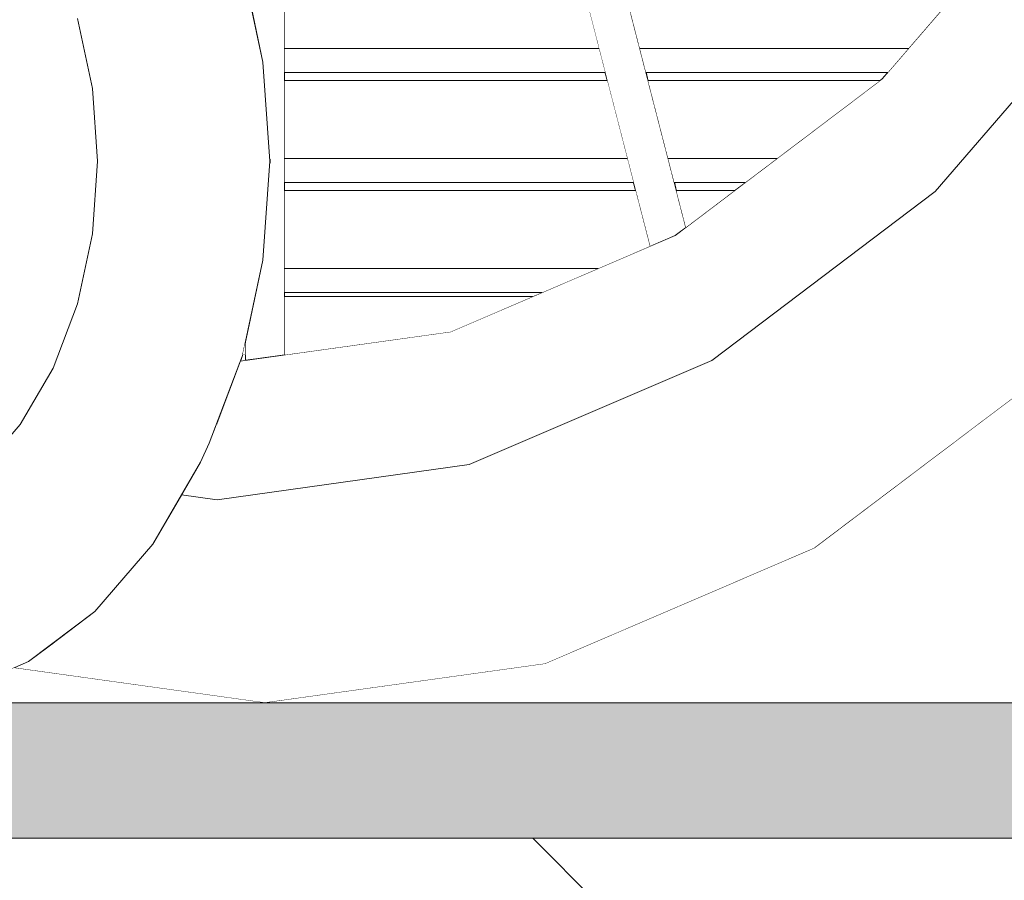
# Model space of a CAD drawing. Header units: millimetres. Extents: x 90539 to 127778, y -34922 to 14506.
# Tile 93 of 256: x 110988 to 111134, y -26 to 101. Entities that reach past the tile are written whole.
import ezdxf

# ---------------------------------------------------------------- set-up
doc = ezdxf.new("R2010")
doc.units = ezdxf.units.MM
doc.header["$MEASUREMENT"] = 0
doc.linetypes.add('Przerywana', pattern=[240, 120, -120])
doc.linetypes.add('Wipeout_Contour', pattern=[1000, 0, -1000])
for name, color, linetype, lineweight, true_color in [('0_Nr_pióra__85', 7, 'Continuous', 13, 0x80c2ff), ('Nowe_A-Wymiary-Wewnętrzne_Nr_pióra__45', 7, 'Continuous', 15, 0x40a5ff), ('Nowe_A-Wymiary-Wewnętrzne_Nr_pióra__85', 7, 'Continuous', 13, 0x80c2ff), ('Nowe_A-Wymiary-Zewnętrzne_Nr_pióra__45', 7, 'Continuous', 15, 0x40a5ff), ('Nowe_A-Wymiary-Zewnętrzne_Nr_pióra__85', 7, 'Continuous', 13, 0x80c2ff)]:
    doc.layers.add(name, color=color, linetype=linetype, lineweight=lineweight, true_color=true_color)
for name, color, linetype in [('Nowe_A-Meble-Kuchnia', 7, 'Continuous'), ('Nowe_A-Niepełnosprawni', 7, 'Continuous'), ('Nowe_A-Posadzki', 7, 'Continuous'), ('Nowe_A-Wymiary-Wewnętrzne', 7, 'Continuous'), ('Nowe_A-Wymiary-Zewnętrzne', 7, 'Continuous'), ('Nowe_A-Ściany-Działowe', 7, 'Continuous'), ('Nowe_Drzwi Archicad', 7, 'Continuous')]:
    doc.layers.add(name, color=color, linetype=linetype)
for name, color, linetype, lineweight in [('Nowe_A-Niepełnosprawni_Nr_pióra__4', 7, 'Continuous', 13), ('Nowe_A-Posadzki_Nr_pióra__9', 7, 'Continuous', 13), ('Nowe_A-Wymiary-Wewnętrzne_Nr_pióra__46', 5, 'Continuous', 15), ('Nowe_A-Wymiary-Zewnętrzne_Nr_pióra__46', 5, 'Continuous', 15), ('Nowe_Drzwi Archicad_Nr_pióra__3', 7, 'Continuous', 13)]:
    doc.layers.add(name, color=color, linetype=linetype, lineweight=lineweight)
doc.styles.add('STYL_AUTOMATYCZNY_2', font='arial.ttf')
doc.dimstyles.new('STYL_AUTOMATYCZNY__1', dxfattribs={"dimtxt": 125, "dimasz": 47.5, "dimexe": 0.18, "dimexo": 20, "dimgap": 0, "dimtad": 1, "dimdec": 1, "dimlfac": 0.1, "dimzin": 0, "dimdsep": 46, "dimtxsty": 'STYL_AUTOMATYCZNY_2', "dimblk": 'ARROWHEAD_11', "dimblk1": 'ARROWHEAD_11', "dimblk2": 'ARROWHEAD_11', "dimcen": 0.09, "dimclrd": 256, "dimclre": 256, "dimclrt": 5, "dimadec": 1, "dimazin": 0, "dimtfac": 1, "dimtdec": 4, "dimtmove": 0, "dimatfit": 3, "dimfxl": 0, "dimtolj": 1, "dimtzin": 0, "dimarcsym": 0})

# ---------------------------------------------------------------- blocks, each defined once
blk = doc.blocks.new('ElemPrzekroju_20')
at = {"color": 254, "linetype": 'Wipeout_Contour', "lineweight": 0, "ltscale": 444204.987835}
blk.add_wipeout([(111074.79, 93.11), (111027.46, 93.11), (111027.46, 91.89), (111075.11, 91.89)], dxfattribs=at).dxf.layer = 'Nowe_A-Meble-Kuchnia'
at = {"color": 254, "linetype": 'Wipeout_Contour', "lineweight": 0, "ltscale": 555509.340461}
blk.add_wipeout([(111080.83, 93.11), (111081.14, 91.89), (111115.38, 91.89), (111115.7, 92.13), (111116.55, 93.11)], dxfattribs=at).dxf.layer = 'Nowe_A-Meble-Kuchnia'
at = {"color": 254, "linetype": 'Wipeout_Contour', "lineweight": 0, "ltscale": 444213.302299}
blk.add_wipeout([(111078.98, 76.86), (111027.46, 76.86), (111027.46, 75.64), (111079.29, 75.64)], dxfattribs=at).dxf.layer = 'Nowe_A-Meble-Kuchnia'
at = {"color": 254, "linetype": 'Wipeout_Contour', "lineweight": 0, "ltscale": 444359.946901}
blk.add_wipeout([(111085.01, 76.86), (111085.32, 75.64), (111093.88, 75.64), (111095.5, 76.86)], dxfattribs=at).dxf.layer = 'Nowe_A-Meble-Kuchnia'
at = {"color": 254, "linetype": 'Wipeout_Contour', "lineweight": 0, "ltscale": 444184.639294}
blk.add_wipeout([(111027.46, 60.61), (111027.46, 60), (111064.09, 60), (111065.52, 60.61)], dxfattribs=at).dxf.layer = 'Nowe_A-Meble-Kuchnia'
blk = doc.blocks.new('ElemPrzekroju_23')
at = {"color": 254, "linetype": 'Wipeout_Contour', "lineweight": 0, "ltscale": 1000110.10204257}
blk.add_wipeout([(111076.83, 310.25), (111075.87, 309.31), (111142.03, 77.72), (111143.02, 78.57), (111135.97, 103.27), (111135.31, 104.54), (111134.33, 107.26), (111133.76, 109.97), (111133.69, 111.25)], dxfattribs=at).dxf.layer = 'Nowe_A-Niepełnosprawni'
at = {"color": 254, "linetype": 'Wipeout_Contour', "lineweight": 0, "ltscale": 444072.459379}
blk.add_wipeout([(111023.48, 95.61), (111020.26, 110.61), (111012.75, 108.7), (111015.77, 94.63)], dxfattribs=at).dxf.layer = 'Nowe_A-Niepełnosprawni'
at = {"color": 254, "linetype": 'Wipeout_Contour', "lineweight": 0, "ltscale": 444435.587488}
blk.add_wipeout([(111075.32, 308.43), (111141.45, 76.94), (111142.03, 77.72), (111075.87, 309.31)], dxfattribs=at).dxf.layer = 'Nowe_A-Niepełnosprawni'
at = {"color": 254, "linetype": 'Wipeout_Contour', "lineweight": 0, "ltscale": 444080.740597}
blk.add_wipeout([(111024.56, 80), (111023.48, 95.61), (111015.77, 94.63), (111016.79, 80)], dxfattribs=at).dxf.layer = 'Nowe_A-Niepełnosprawni'
at = {"color": 254, "linetype": 'Wipeout_Contour', "lineweight": 0, "ltscale": 444434.20693}
blk.add_wipeout([(111075.21, 307.67), (111141.32, 76.26), (111141.45, 76.94), (111075.32, 308.43)], dxfattribs=at).dxf.layer = 'Nowe_A-Niepełnosprawni'
at = {"color": 254, "linetype": 'Wipeout_Contour', "lineweight": 0, "ltscale": 444089.360809}
blk.add_wipeout([(111024.25, 94.63), (111021.23, 108.7), (111020.26, 110.61), (111023.48, 95.61)], dxfattribs=at).dxf.layer = 'Nowe_A-Niepełnosprawni'
at = {"color": 254, "linetype": 'Wipeout_Contour', "lineweight": 0, "ltscale": 444024.657679}
blk.add_wipeout([(111015.77, 94.63), (111012.75, 108.7), (110996.85, 101.05), (110999.07, 90.73)], dxfattribs=at).dxf.layer = 'Nowe_A-Niepełnosprawni'
at = {"color": 254, "linetype": 'Wipeout_Contour', "lineweight": 0, "ltscale": 444080.697107}
blk.add_wipeout([(111023.48, 64.39), (111024.56, 80), (111016.79, 80), (111015.77, 65.37)], dxfattribs=at).dxf.layer = 'Nowe_A-Niepełnosprawni'
at = {"color": 254, "linetype": 'Wipeout_Contour', "lineweight": 0, "ltscale": 444031.586169}
blk.add_wipeout([(111016.79, 80), (111015.77, 94.63), (110999.07, 90.73), (110999.82, 80)], dxfattribs=at).dxf.layer = 'Nowe_A-Niepełnosprawni'
at = {"color": 254, "linetype": 'Wipeout_Contour', "lineweight": 0, "ltscale": 444097.665566}
blk.add_wipeout([(111025.27, 80), (111024.25, 94.63), (111023.48, 95.61), (111024.56, 80)], dxfattribs=at).dxf.layer = 'Nowe_A-Niepełnosprawni'
at = {"color": 254, "linetype": 'Wipeout_Contour', "lineweight": 0, "ltscale": 1444864.654672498}
blk.add_wipeout([(111123.56, 75.5), (111136.21, 54.72), (111155.29, 76.86), (111153.32, 76.26), (111151.05, 75.7), (111148.86, 75.29), (111146.82, 75.03), (111145.01, 74.95), (111143.51, 75.03), (111142.36, 75.29), (111141.62, 75.7), (111141.32, 76.26), (111137.06, 91.17)], dxfattribs=at).dxf.layer = 'Nowe_A-Niepełnosprawni'
at = {"color": 254, "linetype": 'Wipeout_Contour', "lineweight": 0, "ltscale": 444072.330396}
blk.add_wipeout([(111020.26, 49.39), (111023.48, 64.39), (111015.77, 65.37), (111012.75, 51.3)], dxfattribs=at).dxf.layer = 'Nowe_A-Niepełnosprawni'
at = {"color": 254, "linetype": 'Wipeout_Contour', "lineweight": 0, "ltscale": 444031.549999}
blk.add_wipeout([(111015.77, 65.37), (111016.79, 80), (110999.82, 80), (110999.07, 69.27)], dxfattribs=at).dxf.layer = 'Nowe_A-Niepełnosprawni'
at = {"color": 254, "linetype": 'Wipeout_Contour', "lineweight": 0, "ltscale": 444097.622077}
blk.add_wipeout([(111024.25, 65.37), (111025.27, 80), (111024.56, 80), (111023.48, 64.39)], dxfattribs=at).dxf.layer = 'Nowe_A-Niepełnosprawni'
at = {"color": 254, "linetype": 'Wipeout_Contour', "lineweight": 0, "ltscale": 444450.596372}
blk.add_wipeout([(111090.55, 50.55), (111100.15, 27.46), (111136.21, 54.72), (111123.56, 75.5)], dxfattribs=at).dxf.layer = 'Nowe_A-Niepełnosprawni'
at = {"color": 254, "linetype": 'Wipeout_Contour', "lineweight": 0, "ltscale": 444055.947125}
blk.add_wipeout([(111015.03, 35.55), (111020.26, 49.39), (111012.75, 51.3), (111007.85, 38.33)], dxfattribs=at).dxf.layer = 'Nowe_A-Niepełnosprawni'
at = {"color": 254, "linetype": 'Wipeout_Contour', "lineweight": 0, "ltscale": 444507.907882}
blk.add_wipeout([(111131.54, 110.51), (111115.7, 92.13), (111123.56, 75.5), (111137.06, 91.17)], dxfattribs=at).dxf.layer = 'Nowe_A-Niepełnosprawni'
at = {"color": 254, "linetype": 'Wipeout_Contour', "lineweight": 0, "ltscale": 444024.549719}
blk.add_wipeout([(111012.75, 51.3), (111015.77, 65.37), (110999.07, 69.27), (110996.85, 58.95)], dxfattribs=at).dxf.layer = 'Nowe_A-Niepełnosprawni'
at = {"color": 254, "linetype": 'Wipeout_Contour', "lineweight": 0, "ltscale": 444089.231831}
blk.add_wipeout([(111021.23, 51.3), (111024.25, 65.37), (111023.48, 64.39), (111020.26, 49.39)], dxfattribs=at).dxf.layer = 'Nowe_A-Niepełnosprawni'
at = {"color": 254, "linetype": 'Wipeout_Contour', "lineweight": 0, "ltscale": 444306.552167}
blk.add_wipeout([(111054.74, 35.19), (111061.02, 10.67), (111100.15, 27.46), (111090.55, 50.55)], dxfattribs=at).dxf.layer = 'Nowe_A-Niepełnosprawni'
at = {"color": 254, "linetype": 'Wipeout_Contour', "lineweight": 0, "ltscale": 444032.176985}
blk.add_wipeout([(111007.85, 38.33), (111001.25, 26.97), (111008, 23.43), (111015.03, 35.55)], dxfattribs=at).dxf.layer = 'Nowe_A-Niepełnosprawni'
at = {"color": 254, "linetype": 'Wipeout_Contour', "lineweight": 0, "ltscale": 444010.825282}
blk.add_wipeout([(110993.26, 49.44), (111007.85, 38.33), (111012.75, 51.3), (110996.85, 58.95)], dxfattribs=at).dxf.layer = 'Nowe_A-Niepełnosprawni'
at = {"color": 254, "linetype": 'Wipeout_Contour', "lineweight": 0, "ltscale": 444484.566072}
blk.add_wipeout([(111100.15, 27.46), (111105.74, 22.84), (111142.42, 50.56), (111136.21, 54.72)], dxfattribs=at).dxf.layer = 'Nowe_A-Niepełnosprawni'
at = {"color": 254, "linetype": 'Wipeout_Contour', "lineweight": 0, "ltscale": 444072.838694}
blk.add_wipeout([(111015.03, 35.55), (111016.33, 38.33), (111021.23, 51.3), (111020.26, 49.39)], dxfattribs=at).dxf.layer = 'Nowe_A-Niepełnosprawni'
at = {"color": 254, "linetype": 'Wipeout_Contour', "lineweight": 0, "ltscale": 444001.932226}
blk.add_wipeout([(110999.42, 13.48), (111008, 23.43), (111001.25, 26.97), (110993.22, 17.64)], dxfattribs=at).dxf.layer = 'Nowe_A-Niepełnosprawni'
at = {"color": 254, "linetype": 'Wipeout_Contour', "lineweight": 0, "ltscale": 444415.123958}
blk.add_wipeout([(111085.14, 69.03), (111090.55, 50.55), (111123.56, 75.5), (111115.7, 92.13)], dxfattribs=at).dxf.layer = 'Nowe_A-Niepełnosprawni'
at = {"color": 254, "linetype": 'Wipeout_Contour', "lineweight": 0, "ltscale": 443990.905529}
blk.add_wipeout([(110993.26, 49.44), (110988.42, 41.11), (111001.25, 26.97), (111007.85, 38.33)], dxfattribs=at).dxf.layer = 'Nowe_A-Niepełnosprawni'
at = {"color": 254, "linetype": 'Wipeout_Contour', "lineweight": 0, "ltscale": 444153.659734}
blk.add_wipeout([(111054.74, 35.19), (111017.49, 30), (111020.32, 5), (111061.02, 10.67)], dxfattribs=at).dxf.layer = 'Nowe_A-Niepełnosprawni'
at = {"color": 254, "linetype": 'Wipeout_Contour', "lineweight": 0, "ltscale": 443966.373358}
blk.add_wipeout([(110989.64, 6.09), (110999.42, 13.48), (110993.22, 17.64), (110984.05, 10.71)], dxfattribs=at).dxf.layer = 'Nowe_A-Niepełnosprawni'
at = {"layer": 'Nowe_A-Niepełnosprawni_Nr_pióra__4', "color": 7, "linetype": 'Continuous', "lineweight": 13}
for p, q in [((111131.54, 110.51), (111115.7, 92.13)), ((111137.06, 91.17), (111123.56, 75.5))]:
    blk.add_line(p, q, dxfattribs=at)
at = {"color": 254, "linetype": 'Wipeout_Contour', "lineweight": 0, "ltscale": 444282.537482}
blk.add_wipeout([(111051.98, 54.8), (111054.74, 35.19), (111090.55, 50.55), (111085.14, 69.03)], dxfattribs=at).dxf.layer = 'Nowe_A-Niepełnosprawni'
at = {"color": 254, "linetype": 'Wipeout_Contour', "lineweight": 0, "ltscale": 443965.556752}
blk.add_wipeout([(110993.22, 17.64), (111001.25, 26.97), (110988.42, 41.11), (110982.53, 34.27)], dxfattribs=at).dxf.layer = 'Nowe_A-Niepełnosprawni'
at = {"color": 254, "linetype": 'Wipeout_Contour', "lineweight": 0, "ltscale": 444332.877945}
blk.add_wipeout([(111061.02, 10.67), (111065.95, 5.76), (111105.74, 22.84), (111100.15, 27.46)], dxfattribs=at).dxf.layer = 'Nowe_A-Niepełnosprawni'
at = {"color": 254, "linetype": 'Wipeout_Contour', "lineweight": 0, "ltscale": 443926.865088}
blk.add_wipeout([(110979.03, 1.54), (110989.64, 6.09), (110984.05, 10.71), (110974.1, 6.44)], dxfattribs=at).dxf.layer = 'Nowe_A-Niepełnosprawni'
at = {"layer": 'Nowe_A-Niepełnosprawni_Nr_pióra__4', "color": 7, "linetype": 'Continuous', "lineweight": 13}
for p, q in [((111123.56, 75.5), (111090.55, 50.55)), ((111142.42, 50.56), (111105.74, 22.84))]:
    blk.add_line(p, q, dxfattribs=at)
at = {"color": 254, "linetype": 'Wipeout_Contour', "lineweight": 0, "ltscale": 444250.280912}
blk.add_wipeout([(111042.65, 218), (111081.4, 67.43), (111082.21, 67.77), (111043.55, 218)], dxfattribs=at).dxf.layer = 'Nowe_A-Niepełnosprawni'
at = {"color": 254, "linetype": 'Wipeout_Contour', "lineweight": 0, "ltscale": 443935.753927}
blk.add_wipeout([(110984.05, 10.71), (110993.22, 17.64), (110982.53, 34.27), (110975.81, 29.19)], dxfattribs=at).dxf.layer = 'Nowe_A-Niepełnosprawni'
at = {"color": 254, "linetype": 'Wipeout_Contour', "lineweight": 0, "ltscale": 444257.70812}
blk.add_wipeout([(111046.56, 218), (111043.55, 218), (111082.21, 67.77), (111084.93, 68.94)], dxfattribs=at).dxf.layer = 'Nowe_A-Niepełnosprawni'
at = {"color": 254, "linetype": 'Wipeout_Contour', "lineweight": 0, "ltscale": 6546638.056106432}
blk.add_wipeout([(110923.8, 80), (110924.55, 69.27), (110926.76, 58.95), (110930.36, 49.44), (110935.19, 41.11), (110941.09, 34.27), (110947.81, 29.19), (110955.1, 26.06), (110961.81, 25.12), (110968.51, 26.06), (110975.81, 29.19), (110982.53, 34.27), (110988.42, 41.11), (110993.26, 49.44), (110996.85, 58.95), (110999.07, 69.27), (110999.82, 80), (110999.07, 90.73), (110996.85, 101.05), (110993.26, 110.56), (110988.42, 118.89), (110983.5, 124.61), (110976.88, 102.16), (110977.69, 101.21), (110980.33, 96.67), (110982.29, 91.48), (110983.5, 85.85), (110983.91, 80), (110983.5, 74.15), (110982.29, 68.52), (110980.33, 63.33), (110977.69, 58.79), (110974.48, 55.06), (110970.81, 52.28), (110966.83, 50.58), (110962.69, 50), (110957.39, 50), (110953.25, 50.58), (110949.27, 52.28), (110945.6, 55.06), (110942.39, 58.79), (110941.68, 60), (110932.64, 60), (110936.68, 73.71), (110936.58, 74.15), (110936.18, 80), (110936.58, 85.85), (110937.79, 91.48), (110939.75, 96.67), (110942.39, 101.21), (110945.6, 104.94), (110945.96, 105.21), (110954.33, 133.61), (110947.81, 130.81), (110941.09, 125.73), (110935.19, 118.89), (110930.36, 110.56), (110926.76, 101.05), (110924.55, 90.73)], dxfattribs=at).dxf.layer = 'Nowe_A-Niepełnosprawni'
at = {"layer": 'Nowe_A-Niepełnosprawni_Nr_pióra__4', "color": 7, "linetype": 'Continuous', "lineweight": 13}
for p, q in [((110996.85, 58.95), (110993.26, 49.44)), ((110993.26, 49.44), (110988.42, 41.11)), ((110988.42, 41.11), (110982.53, 34.27))]:
    blk.add_line(p, q, dxfattribs=at)
at = {"color": 254, "linetype": 'Wipeout_Contour', "lineweight": 0, "ltscale": 555352.055394}
blk.add_wipeout([(111046.56, 218), (111084.93, 68.94), (111085.14, 69.03), (111086.72, 70.22), (111048.68, 218)], dxfattribs=at).dxf.layer = 'Nowe_A-Niepełnosprawni'
at = {"color": 254, "linetype": 'Wipeout_Contour', "lineweight": 0, "ltscale": 443914.732674}
blk.add_wipeout([(110957.39, 60), (110964.46, 60), (110999.82, 180), (110992.74, 180)], dxfattribs=at).dxf.layer = 'Nowe_A-Niepełnosprawni'
at = {"color": 254, "linetype": 'Wipeout_Contour', "lineweight": 0, "ltscale": 777060.852931}
blk.add_wipeout([(110999.42, 13.48), (110993.2, 8.78), (111020.32, 5), (111017.49, 30), (111012.23, 30.73), (111010.69, 28.07), (111008, 23.43)], dxfattribs=at).dxf.layer = 'Nowe_A-Niepełnosprawni'
at = {"layer": 'Nowe_A-Niepełnosprawni_Nr_pióra__4', "color": 7, "linetype": 'Continuous', "lineweight": 13}
for p, q in [((111042.65, 218), (111081.4, 67.43)), ((111048.68, 218), (111086.72, 70.22)), ((110996.85, 101.05), (110999.07, 90.73)), ((111115.7, 92.13), (111085.14, 69.03)), ((110999.07, 90.73), (110999.82, 80)), ((110999.82, 80), (110999.07, 69.27)), ((110999.07, 69.27), (110996.85, 58.95)), ((111008, 23.43), (110999.42, 13.48))]:
    blk.add_line(p, q, dxfattribs=at)
at = {"color": 254, "linetype": 'Wipeout_Contour', "lineweight": 0, "ltscale": 443851.09311}
blk.add_wipeout([(110968, 180), (110932.64, 60), (110957.39, 60), (110992.74, 180)], dxfattribs=at).dxf.layer = 'Nowe_A-Niepełnosprawni'
at = {"color": 254, "linetype": 'Wipeout_Contour', "lineweight": 0, "ltscale": 555163.153984}
blk.add_wipeout([(111017.49, 30), (111054.74, 35.19), (111051.98, 54.8), (111020.92, 50.48), (111017.49, 41.4)], dxfattribs=at).dxf.layer = 'Nowe_A-Niepełnosprawni'
at = {"color": 254, "linetype": 'Wipeout_Contour', "lineweight": 0, "ltscale": 444171.866748}
blk.add_wipeout([(111020.32, 5), (111024.56, 0), (111065.95, 5.76), (111061.02, 10.67)], dxfattribs=at).dxf.layer = 'Nowe_A-Niepełnosprawni'
at = {"layer": 'Nowe_A-Niepełnosprawni_Nr_pióra__4', "color": 7, "linetype": 'Continuous', "lineweight": 13}
for p, q in [((111085.14, 69.03), (111051.98, 54.8)), ((111090.55, 50.55), (111054.74, 35.19)), ((111105.74, 22.84), (111065.95, 5.76))]:
    blk.add_line(p, q, dxfattribs=at)
at = {"color": 254, "linetype": 'Wipeout_Contour', "lineweight": 0, "ltscale": 555106.437024}
blk.add_wipeout([(111020.92, 50.48), (111021.67, 50.58), (111021.67, 51.39), (111021.27, 51.44), (111021.23, 51.3)], dxfattribs=at).dxf.layer = 'Nowe_A-Niepełnosprawni'
at = {"color": 254, "linetype": 'Wipeout_Contour', "lineweight": 0, "ltscale": 666093.441827}
blk.add_wipeout([(111012.23, 30.73), (111017.49, 30), (111017.49, 41.4), (111016.33, 38.33), (111015.82, 37.23), (111015.03, 35.55)], dxfattribs=at).dxf.layer = 'Nowe_A-Niepełnosprawni'
at = {"color": 254, "linetype": 'Wipeout_Contour', "lineweight": 0, "ltscale": 555015.617767}
blk.add_wipeout([(110987.49, 5.16), (111024.56, 0), (111020.32, 5), (110993.2, 8.78), (110989.64, 6.09)], dxfattribs=at).dxf.layer = 'Nowe_A-Niepełnosprawni'
at = {"layer": 'Nowe_A-Niepełnosprawni_Nr_pióra__4', "color": 7, "linetype": 'Continuous', "lineweight": 13}
for p, q in [((111016.33, 38.33), (111015.03, 35.55)), ((111015.03, 35.55), (111008, 23.43)), ((111054.74, 35.19), (111017.49, 30)), ((111017.49, 30), (111012.23, 30.73)), ((110999.42, 13.48), (110989.64, 6.09)), ((110989.64, 6.09), (110979.03, 1.54)), ((111024.56, 0), (110987.49, 5.16)), ((111065.95, 5.76), (111024.56, 0))]:
    blk.add_line(p, q, dxfattribs=at)
at = {"color": 254, "linetype": 'Wipeout_Contour', "lineweight": 0, "ltscale": 444088.268127}
blk.add_wipeout([(111021.67, 50.58), (111022.44, 50.69), (111022.44, 56.93), (111021.67, 53.31)], dxfattribs=at).dxf.layer = 'Nowe_A-Niepełnosprawni'
at = {"layer": 'Nowe_A-Niepełnosprawni_Nr_pióra__4', "color": 7, "linetype": 'Continuous', "lineweight": 13}
for p, q in [((111021.67, 53.31), (111021.67, 50.58)), ((111021.23, 51.3), (111016.33, 38.33)), ((111021.67, 51.39), (111021.27, 51.44))]:
    blk.add_line(p, q, dxfattribs=at)
at = {"color": 254, "linetype": 'Wipeout_Contour', "lineweight": 0, "ltscale": 999214.923392}
blk.add_wipeout([(111022.44, 103.07), (111024.25, 94.63), (111025.27, 80), (111024.25, 65.37), (111022.44, 56.93), (111022.44, 50.69), (111025.34, 51.09), (111025.34, 170.64), (111022.44, 160.8)], dxfattribs=at).dxf.layer = 'Nowe_A-Niepełnosprawni'
at = {"layer": 'Nowe_A-Niepełnosprawni_Nr_pióra__4', "color": 7, "linetype": 'Continuous', "lineweight": 13}
for p, q in [((111021.23, 108.7), (111024.25, 94.63)), ((111024.25, 65.37), (111021.23, 51.3))]:
    blk.add_line(p, q, dxfattribs=at)
at = {"color": 254, "linetype": 'Wipeout_Contour', "lineweight": 0, "ltscale": 444105.901701}
blk.add_wipeout([(111025.34, 51.09), (111027.46, 51.39), (111027.46, 177.84), (111025.34, 170.64)], dxfattribs=at).dxf.layer = 'Nowe_A-Niepełnosprawni'
at = {"layer": 'Nowe_A-Niepełnosprawni_Nr_pióra__4', "color": 7, "linetype": 'Continuous', "lineweight": 13}
for p, q in [((111027.46, 177.84), (111027.46, 51.39)), ((111024.25, 94.63), (111025.27, 80)), ((111025.27, 80), (111024.25, 65.37)), ((111051.98, 54.8), (111020.92, 50.48))]:
    blk.add_line(p, q, dxfattribs=at)
blk = doc.blocks.new('ElemPrzekroju_25')
at = {"color": 254, "linetype": 'Wipeout_Contour', "lineweight": 0, "ltscale": 6815411.693442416}
blk.add_wipeout([(109677.6, 2540), (109677.6, 2100), (110477.6, 2100), (110477.6, 519.19), (110503.66, 549.44), (110520.6, 562.24), (110520.6, 2117), (111654.6, 2117), (111654.6, 0), (111973.1, 0), (111973.1, 2.45), (111943.06, 2.45), (111910.44, 86.95), (111909.1, 94.15), (111909.1, 204.5), (111973.1, 204.5), (111973.1, 205.5), (111908.1, 205.5), (111908.1, 228.49), (111870.92, 228.49), (111870.92, 232.26), (111870.92, 232.76), (111870.9, 257.12), (111870.92, 260.3), (111870.92, 477.41), (111870.9, 514.77), (111870.92, 548.64), (111870.92, 566.63), (111870.72, 573.91), (111870.15, 590.35), (111869.58, 605.28), (111868.94, 621.57), (111868.28, 635.36), (111867.53, 651.5), (111866.73, 666.91), (111866.46, 675.53), (111870.87, 676.73), (111870.92, 687.28), (111870.92, 691.98), (111870.92, 692.51), (111908.1, 692.51), (111908.1, 717), (111918.49, 749.19), (111892.43, 753.66), (111890.42, 755.43), (111889.48, 757.69), (111889.61, 759.5), (111889.69, 759.95), (111890.43, 764.33), (111895.67, 795.02), (111896.27, 798.52), (111897.03, 800.85), (111898.43, 802.31), (111900.88, 803.3), (111934.17, 797.72), (111934, 797.19), (111947.82, 839.98), (111973.27, 839.98), (111973.27, 840), (112527.6, 840), (112527.6, 2540)], dxfattribs=at).dxf.layer = 'Nowe_A-Ściany-Działowe'
blk = doc.blocks.new('ElemPrzekroju_26')
at = {"color": 254, "linetype": 'Wipeout_Contour', "lineweight": 0, "ltscale": 444203.783584}
blk.add_wipeout([(111027.46, 93.11), (111074.79, 93.11), (111073.88, 96.65), (111027.46, 96.65)], dxfattribs=at).dxf.layer = 'Nowe_Drzwi Archicad'
at = {"color": 254, "linetype": 'Wipeout_Contour', "lineweight": 0, "ltscale": 444397.100862}
blk.add_wipeout([(111119.59, 96.65), (111079.92, 96.65), (111080.83, 93.11), (111116.55, 93.11)], dxfattribs=at).dxf.layer = 'Nowe_Drzwi Archicad'
at = {"color": 254, "linetype": 'Wipeout_Contour', "lineweight": 0, "ltscale": 444212.095633}
blk.add_wipeout([(111027.46, 76.86), (111078.98, 76.86), (111078.07, 80.4), (111027.46, 80.4)], dxfattribs=at).dxf.layer = 'Nowe_Drzwi Archicad'
at = {"color": 254, "linetype": 'Wipeout_Contour', "lineweight": 0, "ltscale": 444365.13502}
blk.add_wipeout([(111100.18, 80.4), (111084.1, 80.4), (111085.01, 76.86), (111095.5, 76.86)], dxfattribs=at).dxf.layer = 'Nowe_Drzwi Archicad'
at = {"color": 254, "linetype": 'Wipeout_Contour', "lineweight": 0, "ltscale": 333266.335153}
blk.add_wipeout([(111085.32, 75.64), (111086.72, 70.22), (111093.88, 75.64)], dxfattribs=at).dxf.layer = 'Nowe_Drzwi Archicad'
at = {"color": 254, "linetype": 'Wipeout_Contour', "lineweight": 0, "ltscale": 444171.385746}
blk.add_wipeout([(111027.46, 60), (111027.46, 51.39), (111051.98, 54.8), (111064.09, 60)], dxfattribs=at).dxf.layer = 'Nowe_Drzwi Archicad'
at = {"color": 254, "linetype": 'Wipeout_Contour', "lineweight": 0, "ltscale": 333064.134339}
blk.add_wipeout([(111021.27, 51.44), (111021.67, 51.39), (111021.67, 53.31)], dxfattribs=at).dxf.layer = 'Nowe_Drzwi Archicad'
at = {"color": 254, "linetype": 'Wipeout_Contour', "lineweight": 0, "ltscale": 443959.538084}
blk.add_wipeout([(110979.03, 1.54), (110968, 0), (111024.56, 0), (110987.49, 5.16)], dxfattribs=at).dxf.layer = 'Nowe_Drzwi Archicad'
at = {"layer": 'Nowe_Drzwi Archicad_Nr_pióra__3', "color": 7, "linetype": 'Continuous', "lineweight": 13}
for p, q in [((111027.46, 93.11), (111074.79, 93.11)), ((111080.83, 93.11), (111116.55, 93.11)), ((111027.46, 76.86), (111078.98, 76.86)), ((111085.01, 76.86), (111095.5, 76.86)), ((111093.88, 75.64), (111085.32, 75.64))]:
    blk.add_line(p, q, dxfattribs=at)
at = {"color": 254, "linetype": 'Wipeout_Contour', "lineweight": 0, "ltscale": 444199.988112}
blk.add_wipeout([(111027.46, 96.65), (111073.88, 96.65), (111070.93, 108.14), (111027.46, 108.14)], dxfattribs=at).dxf.layer = 'Nowe_Drzwi Archicad'
at = {"color": 254, "linetype": 'Wipeout_Contour', "lineweight": 0, "ltscale": 444406.285809}
blk.add_wipeout([(111076.96, 108.14), (111079.92, 96.65), (111119.59, 96.65), (111129.5, 108.14)], dxfattribs=at).dxf.layer = 'Nowe_Drzwi Archicad'
at = {"color": 254, "linetype": 'Wipeout_Contour', "lineweight": 0, "ltscale": 444208.292063}
blk.add_wipeout([(111027.46, 80.4), (111078.07, 80.4), (111075.11, 91.89), (111027.46, 91.89)], dxfattribs=at).dxf.layer = 'Nowe_Drzwi Archicad'
at = {"color": 254, "linetype": 'Wipeout_Contour', "lineweight": 0, "ltscale": 444381.291957}
blk.add_wipeout([(111081.14, 91.89), (111084.1, 80.4), (111100.18, 80.4), (111115.38, 91.89)], dxfattribs=at).dxf.layer = 'Nowe_Drzwi Archicad'
at = {"color": 254, "linetype": 'Wipeout_Contour', "lineweight": 0, "ltscale": 444194.452449}
blk.add_wipeout([(111027.46, 60.61), (111065.52, 60.61), (111073.76, 64.15), (111027.46, 64.15)], dxfattribs=at).dxf.layer = 'Nowe_Drzwi Archicad'
at = {"color": 254, "linetype": 'Wipeout_Contour', "lineweight": 0, "ltscale": 1334712.744397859}
blk.add_wipeout([(111024.56, 0), (111328.62, 0), (111317.58, 1.54), (111306.97, 6.09), (111297.19, 13.48), (111288.62, 23.43), (111281.58, 35.55), (111280.28, 38.33), (111275.87, 50), (111141.68, 50), (111105.74, 22.84), (111065.95, 5.76)], dxfattribs=at).dxf.layer = 'Nowe_Drzwi Archicad'
at = {"layer": 'Nowe_Drzwi Archicad_Nr_pióra__3', "color": 7, "linetype": 'Continuous', "lineweight": 13}
for p, q in [((111027.46, 96.65), (111073.88, 96.65)), ((111079.92, 96.65), (111119.59, 96.65)), ((111075.11, 91.89), (111027.46, 91.89)), ((111115.38, 91.89), (111081.14, 91.89)), ((111027.46, 80.4), (111078.07, 80.4)), ((111084.1, 80.4), (111100.18, 80.4)), ((111027.46, 60.61), (111065.52, 60.61)), ((111064.09, 60), (111027.46, 60))]:
    blk.add_line(p, q, dxfattribs=at)
at = {"color": 254, "linetype": 'Wipeout_Contour', "lineweight": 0, "ltscale": 555289.170688}
blk.add_wipeout([(111027.46, 75.64), (111027.46, 64.15), (111073.76, 64.15), (111081.4, 67.43), (111079.29, 75.64)], dxfattribs=at).dxf.layer = 'Nowe_Drzwi Archicad'
at = {"layer": 'Nowe_Drzwi Archicad_Nr_pióra__3', "color": 7, "linetype": 'Continuous', "lineweight": 13}
for p, q in [((111079.29, 75.64), (111027.46, 75.64)), ((111027.46, 64.15), (111073.76, 64.15))]:
    blk.add_line(p, q, dxfattribs=at)
blk = doc.blocks.new('ElemPrzekroju_322')
at = {"layer": 'Nowe_A-Posadzki', "linetype": 'Continuous', "lineweight": 0, "true_color": 0xbb9a81}
blk.add_hatch(color=33, dxfattribs=at).paths.add_polyline_path([(109677.6, -20), (112527.6, -20), (112527.6, 0), (109677.6, 0)])
at = {"layer": 'Nowe_A-Posadzki', "linetype": 'Continuous', "lineweight": 0, "true_color": 0x000000}
h = blk.add_hatch(dxfattribs=at)
h.set_pattern_fill('Cegła_zwykła', color=18, style=0, pattern_type=2)
h.set_pattern_definition([(135, (0, 0), (45.96194, 45.96194), [])])
h.paths.add_polyline_path([(109667.6, -70), (109677.6, -70), (112527.6, -70), (112537.6, -70), (112537.6, -20), (112527.6, -20), (109677.6, -20), (109667.6, -20)])
at = {"layer": 'Nowe_A-Posadzki_Nr_pióra__9', "color": 7, "linetype": 'Continuous', "lineweight": 13}
blk.add_line((112527.6, 0), (110477.6, 0), dxfattribs=at)
at = {"layer": 'Nowe_A-Posadzki_Nr_pióra__9', "color": 7, "linetype": 'Continuous', "lineweight": 13, "flags": 128}
blk.add_lwpolyline([(112527.6, -20), (109677.6, -20), (109667.6, -20)], dxfattribs=at)
blk = doc.blocks.new('*D714')
at = {"layer": 'Nowe_A-Wymiary-Wewnętrzne_Nr_pióra__45', "linetype": 'Continuous', "lineweight": 15, "true_color": 0x40a5ff}
for points in [[(116511.16, 900), (116512.12, 895.22), (116514.83, 891.16), (116518.88, 888.45), (116523.66, 887.5), (116528.45, 888.45), (116532.5, 891.16), (116535.21, 895.22), (116536.16, 900), (116535.21, 904.78), (116532.5, 908.84), (116528.45, 911.55), (116523.66, 912.5), (116518.88, 911.55), (116514.83, 908.84), (116512.12, 904.78)], [(116511.16, 0), (116512.12, -4.78), (116514.83, -8.84), (116518.88, -11.55), (116523.66, -12.5), (116528.45, -11.55), (116532.5, -8.84), (116535.21, -4.78), (116536.16, 0), (116535.21, 4.78), (116532.5, 8.84), (116528.45, 11.55), (116523.66, 12.5), (116518.88, 11.55), (116514.83, 8.84), (116512.12, 4.78)]]:
    blk.add_hatch(color=161, dxfattribs=at).paths.add_polyline_path(points)
at = {"layer": 'Nowe_A-Wymiary-Wewnętrzne_Nr_pióra__45', "color": 161, "linetype": 'Continuous', "lineweight": 15, "true_color": 0x40a5ff}
for centre in [(116523.66, 900), (116523.66, 0)]:
    blk.add_circle(centre, 12.5, dxfattribs=at)
at = {"layer": 'Nowe_A-Wymiary-Wewnętrzne_Nr_pióra__85', "color": 151, "linetype": 'Continuous', "lineweight": 13, "true_color": 0x80c2ff}
for p, q in [((116511.16, 900), (116476.79, 900)), ((116570.54, 900), (116536.16, 900)), ((116523.66, 12.5), (116523.66, 887.5)), ((116511.16, 0), (116476.79, 0)), ((116570.54, 0), (116536.16, 0)), ((116523.66, -25), (116523.66, -12.5))]:
    blk.add_line(p, q, dxfattribs=at)
at = {"layer": 'Nowe_A-Wymiary-Wewnętrzne_Nr_pióra__46', "color": 5, "lineweight": 15, "insert": (116498.66, 283.17), "char_height": 125, "attachment_point": 7, "rotation": 90, "style": 'STYL_AUTOMATYCZNY_2'}
blk.add_mtext('\\A1;{\\pql;\\fArial|b0|i0|c238|p0;\\W1.000000;90,0}', dxfattribs=at)
blk = doc.blocks.new('ARROWHEAD_11')
at = {"color": 0, "linetype": 'Continuous', "lineweight": 0}
blk.add_line((0, 0), (-1, 0), dxfattribs=at)
at = {"color": 0, "linetype": 'Continuous', "lineweight": 0, "const_width": 0.25, "flags": 128}
blk.add_lwpolyline([(-0.125, 0, 1), (0.125, 0, 1)], format="xyb", close=True, dxfattribs=at)
blk = doc.blocks.new('*D748')
at = {"layer": 'Nowe_A-Wymiary-Zewnętrzne_Nr_pióra__45', "linetype": 'Continuous', "lineweight": 15, "true_color": 0x40a5ff}
for points in [[(119375.13, 12845), (119376.08, 12840.22), (119378.79, 12836.16), (119382.84, 12833.45), (119387.63, 12832.5), (119392.41, 12833.45), (119396.47, 12836.16), (119399.18, 12840.22), (119400.13, 12845), (119399.18, 12849.78), (119396.47, 12853.84), (119392.41, 12856.55), (119387.63, 12857.5), (119382.84, 12856.55), (119378.79, 12853.84), (119376.08, 12849.78)], [(119375.13, -450), (119376.08, -454.78), (119378.79, -458.84), (119382.84, -461.55), (119387.63, -462.5), (119392.41, -461.55), (119396.47, -458.84), (119399.18, -454.78), (119400.13, -450), (119399.18, -445.22), (119396.47, -441.16), (119392.41, -438.45), (119387.63, -437.5), (119382.84, -438.45), (119378.79, -441.16), (119376.08, -445.22)]]:
    blk.add_hatch(color=161, dxfattribs=at).paths.add_polyline_path(points)
at = {"layer": 'Nowe_A-Wymiary-Zewnętrzne_Nr_pióra__45', "color": 161, "linetype": 'Continuous', "lineweight": 15, "true_color": 0x40a5ff}
for centre in [(119387.63, 12845), (119387.63, -450)]:
    blk.add_circle(centre, 12.5, dxfattribs=at)
at = {"layer": 'Nowe_A-Wymiary-Zewnętrzne_Nr_pióra__85', "color": 151, "linetype": 'Continuous', "lineweight": 13, "true_color": 0x80c2ff}
for p, q in [((119387.63, 12857.5), (119387.63, 12870)), ((119375.13, 12845), (119340.75, 12845)), ((119434.5, 12845), (119400.13, 12845)), ((119387.63, -437.5), (119387.63, 12832.5)), ((119375.13, -450), (119340.75, -450)), ((119434.5, -450), (119400.13, -450)), ((119387.63, -475), (119387.63, -462.5))]:
    blk.add_line(p, q, dxfattribs=at)
at = {"layer": 'Nowe_A-Wymiary-Zewnętrzne_Nr_pióra__46', "color": 5, "lineweight": 15, "insert": (119362.63, 5911.52), "char_height": 125, "attachment_point": 7, "rotation": 90, "style": 'STYL_AUTOMATYCZNY_2'}
blk.add_mtext('\\A1;{\\pql;\\fArial|b0|i0|c238|p0;\\W1.000000;1\xa0329,5}', dxfattribs=at)
blk = doc.blocks.new('A Przekrój_STORY_MARKER')
at = {"layer": '0_Nr_pióra__85', "color": 151, "linetype": 'Przerywana', "lineweight": 13, "true_color": 0x80c2ff}
blk.add_line((94200.56, 0), (119573.81, 0), dxfattribs=at)

msp = doc.modelspace()

# ---------------------------------------------------------------- block references
at = {"layer": 'Nowe_A-Meble-Kuchnia', "lineweight": 0}
msp.add_blockref('ElemPrzekroju_20', (0, 0), dxfattribs=at)

# ---------------------------------------------------------------- next in the draw order: block references
at = {"layer": 'Nowe_A-Niepełnosprawni', "lineweight": 0}
msp.add_blockref('ElemPrzekroju_23', (0, 0), dxfattribs=at)

# ---------------------------------------------------------------- next in the draw order: block references
at = {"layer": 'Nowe_A-Ściany-Działowe', "lineweight": 0}
msp.add_blockref('ElemPrzekroju_25', (0, 0), dxfattribs=at)

# ---------------------------------------------------------------- next in the draw order: block references
at = {"layer": 'Nowe_Drzwi Archicad', "lineweight": 0}
msp.add_blockref('ElemPrzekroju_26', (0, 0), dxfattribs=at)

# ---------------------------------------------------------------- next in the draw order: block references
at = {"linetype": 'Continuous', "lineweight": 0}
msp.add_blockref('A Przekrój_STORY_MARKER', (0, 0), dxfattribs=at)
at = {"layer": 'Nowe_A-Posadzki', "lineweight": 0}
msp.add_blockref('ElemPrzekroju_322', (0, 0), dxfattribs=at)

# ---------------------------------------------------------------- next in the draw order: dimensions: what is measured, and where the dimension line sits
at = {"layer": 'Nowe_A-Wymiary-Wewnętrzne', "color": 151, "linetype": 'Continuous', "lineweight": 13, "true_color": 0x80c2ff}
dim = msp.add_linear_dim(base=(116523.66, 900), p1=(99177.6, 0), p2=(116907.6, 900), angle=90, dimstyle='STYL_AUTOMATYCZNY__1', dxfattribs=at)
dim.commit()
dim.dimension.update_dxf_attribs({"geometry": '*D714', "text_midpoint": (116436.16, 445), "dimtype": 160, "text_rotation": 90})
at = {"layer": 'Nowe_A-Wymiary-Zewnętrzne', "color": 151, "linetype": 'Continuous', "lineweight": 13, "true_color": 0x80c2ff}
dim = msp.add_linear_dim(base=(119387.63, 12845), p1=(95120.09, -450), p2=(98654.74, 12845), angle=90, dimstyle='STYL_AUTOMATYCZNY__1', dxfattribs=at)
dim.commit()
dim.dimension.update_dxf_attribs({"geometry": '*D748', "text_midpoint": (119300.13, 6192.64), "dimtype": 160, "text_rotation": 90})

doc.saveas('drawing.dxf')
